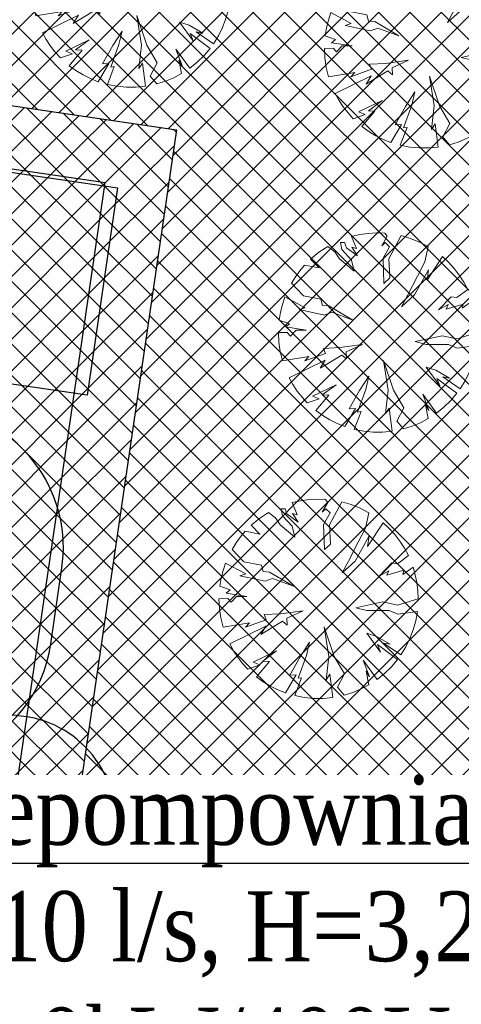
# Model space of a CAD drawing. Header units: metres. Extents: x 5484066 to 5586315, y 5680530 to 5718493.
# Tile 61 of 110: x 5516090.36 to 5516096.69, y 5683287.27 to 5683301.36. Entities that reach past the tile are written whole.
import ezdxf
from ezdxf import colors
from ezdxf.entities.mleader import LeaderData, LeaderLine
from ezdxf.math import Vec2, Vec3

# ---------------------------------------------------------------- set-up
doc = ezdxf.new("R2010")
doc.units = ezdxf.units.M
doc.linetypes.add('01-SIM Weglinie-PZT-PTW_06-10-2025$0$CENTER', pattern=[2, 1.25, -0.25, 0.25, -0.25])
for name, color, linetype in [('01-SIM Weglinie-PZT-PTW_06-10-2025$0$A-Granica', 94, '01-SIM Weglinie-PZT-PTW_06-10-2025$0$CENTER'), ('01-SIM Weglinie-PZT-PTW_06-10-2025$0$A-Nawierzchnie', 41, 'Continuous'), ('01-SIM Weglinie-PZT-PTW_06-10-2025$0$A-Plac-Zabaw', 81, 'Continuous'), ('01-SIM Weglinie-PZT-PTW_06-10-2025$0$A-Zieleń-Wysoka', 60, 'Continuous'), ('_xref', 7, 'Continuous')]:
    doc.layers.add(name, color=color, linetype=linetype)
doc.layers.add('01-SIM Weglinie-PZT-PTW_06-10-2025$0$A-Rekraacja', color=71, linetype='Continuous', lineweight=35)
doc.layers.add('RR_opis', color=7, linetype='Continuous', lineweight=0)
doc.styles.add('Garamond', font='GARA.TTF', dxfattribs={"height": 1})
doc.linetypes.add('01-SIM Weglinie-PZT-PTW_06-10-2025$0$FENCELINE2', pattern='A,0.25,-0.1,[132,ltypeshp.shx,S=0.1,R=0,X=-0.1,Y=0],-0.1,1', length=1.45)
pattern_1 = [(45, (0, 0), (-0.224506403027, 0.224506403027), []), (135, (0, 0), (-0.224506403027, -0.224506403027), [])]

# ---------------------------------------------------------------- blocks, each defined once
blk = doc.blocks.new('_None')
blk = doc.blocks.new('01-SIM Weglinie-PZT-PTW_06-10-2025$0$Drzewo-2')
at = {"layer": '01-SIM Weglinie-PZT-PTW_06-10-2025$0$A-Zieleń-Wysoka', "linetype": 'Continuous', "lineweight": 13}
for p, q in [((-0.394, 1.417, 20.48), (-0.277, 1.443, 20.48)), ((-0.325, 1.243, 20.48), (-0.394, 1.417, 20.48)), ((-0.277, 1.443, 20.48), (-0.158, 1.46, 20.48)), ((-0.158, 1.46, 20.48), (-0.038, 1.467, 20.48)), ((-0.038, 1.467, 20.48), (0.082, 1.463, 20.48)), ((0.114, 1.42, 20.48), (0.036, 1.282, 20.48)), ((0.082, 1.463, 20.48), (0.114, 1.42, 20.48)), ((0.14, 1.098, 20.48), (0.313, 1.428, 20.48)), ((0.313, 1.428, 20.48), (0.448, 1.389, 20.48)), ((-0.863, 1.19, 20.48), (-0.735, 1.274, 20.48)), ((-0.735, 1.274, 20.48), (-0.634, 1.197, 20.48)), ((-0.555, 1.328, 20.48), (-0.496, 1.328, 20.48)), ((-0.535, 1.229, 20.48), (-0.555, 1.328, 20.48)), ((-0.496, 1.328, 20.48), (-0.47, 1.256, 20.48)), ((0.036, 1.282, 20.48), (0.088, 1.328, 20.48)), ((0.147, 1.269, 20.48), (0.055, 1.105, 20.48)), ((0.088, 1.328, 20.48), (0.147, 1.269, 20.48)), ((0.448, 1.389, 20.48), (0.579, 1.336, 20.48)), ((0.579, 1.336, 20.48), (0.703, 1.271, 20.48)), ((0.703, 1.271, 20.48), (0.652, 1.052, 20.48)), ((-0.982, 1.092, 20.48), (-0.863, 1.19, 20.48)), ((-0.634, 1.197, 20.48), (-0.568, 1.098, 20.48)), ((-0.397, 1.079, 20.48), (-0.535, 1.229, 20.48)), ((-0.47, 1.256, 20.48), (-0.312, 1.138, 20.48)), ((-0.391, 1.262, 20.48), (-0.325, 1.243, 20.48)), ((-0.312, 1.138, 20.48), (-0.391, 1.262, 20.48)), ((0.685, 0.79, 20.48), (0.905, 1.128, 20.48)), ((0.905, 1.128, 20.48), (0.993, 1.047, 20.48)), ((-1.137, 0.925, 20.48), (-1.067, 1.007, 20.48)), ((-1.067, 1.007, 20.48), (-0.857, 0.967, 20.48)), ((-0.857, 0.967, 20.48), (-0.982, 1.092, 20.48)), ((-0.568, 1.098, 20.48), (-0.358, 0.921, 20.48)), ((-0.358, 0.921, 20.48), (-0.397, 1.079, 20.48)), ((0.055, 1.105, 20.48), (0.068, 0.744, 20.48)), ((0.154, 0.823, 20.48), (0.14, 1.098, 20.48)), ((0.652, 1.052, 20.48), (0.547, 0.849, 20.48)), ((0.993, 1.047, 20.48), (1.074, 0.959, 20.48)), ((-1.2, 0.839, 20.48), (-1.137, 0.925, 20.48)), ((0.547, 0.849, 20.48), (0.409, 0.58, 20.48)), ((0.508, 0.58, 20.48), (0.705, 0.941, 20.48)), ((0.705, 0.941, 20.48), (0.685, 0.79, 20.48)), ((1.074, 0.959, 20.48), (1.147, 0.864, 20.48)), ((1.147, 0.864, 20.48), (1.212, 0.764, 20.48)), ((-1.257, 0.748, 20.48), (-1.2, 0.839, 20.48)), ((-1.086, 0.567, 20.48), (-1.257, 0.748, 20.48)), ((0.068, 0.744, 20.48), (0.154, 0.823, 20.48)), ((1.212, 0.764, 20.48), (1.268, 0.658, 20.48)), ((-0.837, 0.521, 20.48), (-1.086, 0.567, 20.48)), ((0.318, 0.41, 20.48), (0.508, 0.58, 20.48)), ((0.409, 0.58, 20.48), (0.318, 0.41, 20.48)), ((1.268, 0.658, 20.48), (1.111, 0.541, 20.48)), ((-1.414, 0.333, 20.48), (-1.386, 0.444, 20.48)), ((-1.386, 0.444, 20.48), (-1.35, 0.552, 20.48)), ((-1.35, 0.552, 20.48), (-1.06, 0.396, 20.48)), ((-0.811, 0.429, 20.48), (-0.837, 0.521, 20.48)), ((-0.719, 0.423, 20.48), (-0.811, 0.429, 20.48)), ((1.033, 0.554, 20.48), (0.849, 0.364, 20.48)), ((0.849, 0.364, 20.48), (0.987, 0.442, 20.48)), ((0.96, 0.377, 20.48), (1.203, 0.449, 20.48)), ((0.987, 0.442, 20.48), (0.96, 0.377, 20.48)), ((1.111, 0.541, 20.48), (1.033, 0.554, 20.48)), ((1.19, 0.39, 20.48), (1.335, 0.495, 20.48)), ((1.203, 0.449, 20.48), (1.19, 0.39, 20.48)), ((1.335, 0.495, 20.48), (1.367, 0.384, 20.48)), ((-1.433, 0.22, 20.48), (-1.414, 0.333, 20.48)), ((-1.06, 0.396, 20.48), (-1.145, 0.37, 20.48)), ((-1.145, 0.37, 20.48), (-0.784, 0.291, 20.48)), ((-0.784, 0.291, 20.48), (-0.679, 0.331, 20.48)), ((-0.378, 0.219, 20.48), (-0.719, 0.423, 20.48)), ((-0.679, 0.331, 20.48), (-0.378, 0.219, 20.48)), ((1.367, 0.384, 20.48), (1.39, 0.271, 20.48)), ((-1.283, 0.167, 20.48), (-1.433, 0.22, 20.48)), ((-1.342, 0.121, 20.48), (-1.283, 0.167, 20.48)), ((1.39, 0.271, 20.48), (1.404, 0.156, 20.48)), ((1.404, 0.156, 20.48), (1.409, 0.04, 20.48)), ((-1.444, 0.04, 20.48), (-1.316, 0.042, 20.48)), ((-1.438, -0.097, 20.48), (-1.444, 0.04, 20.48)), ((-1.047, 0.075, 20.48), (-1.342, 0.121, 20.48)), ((-1.316, 0.042, 20.48), (-1.27, -0.01, 20.48)), ((-1.27, -0.01, 20.48), (-1.191, 0.075, 20.48)), ((-1.191, 0.075, 20.48), (-1.047, 0.075, 20.48)), ((1.409, 0.04, 20.48), (1.111, -0.05, 20.48)), ((-1.418, -0.232, 20.48), (-1.438, -0.097, 20.48)), ((-0.238, -0.13, 20.48), (-0.562, -0.175, 20.48)), ((-0.473, -0.236, 20.48), (-0.238, -0.13, 20.48)), ((0.901, -0.004, 20.48), (0.514, -0.089, 20.48)), ((0.514, -0.089, 20.48), (0.672, -0.128, 20.48)), ((0.672, -0.128, 20.48), (0.993, -0.128, 20.48)), ((1.111, -0.05, 20.48), (0.901, -0.004, 20.48)), ((0.993, -0.128, 20.48), (1.118, -0.181, 20.48)), ((-1.386, -0.365, 20.48), (-1.418, -0.232, 20.48)), ((-0.769, -0.259, 20.48), (-1.065, -0.365, 20.48)), ((-0.847, -0.471, 20.48), (-0.534, -0.281, 20.48)), ((-0.562, -0.175, 20.48), (-0.797, -0.186, 20.48)), ((-0.797, -0.186, 20.48), (-0.769, -0.259, 20.48)), ((-0.534, -0.281, 20.48), (-0.467, -0.337, 20.48)), ((-0.467, -0.337, 20.48), (-0.473, -0.236, 20.48)), ((1.118, -0.181, 20.48), (1.397, -0.143, 20.48)), ((1.374, -0.275, 20.48), (1.338, -0.404, 20.48)), ((1.397, -0.143, 20.48), (1.374, -0.275, 20.48)), ((-1.009, -0.303, 20.48), (-1.386, -0.365, 20.48)), ((-1.29, -0.606, 20.48), (-0.774, -0.354, 20.48)), ((-1.065, -0.365, 20.48), (-1.009, -0.303, 20.48)), ((-0.774, -0.354, 20.48), (-0.847, -0.471, 20.48)), ((0.064, -0.359, 20.48), (0.131, -0.784, 20.48)), ((0.204, -0.784, 20.48), (0.064, -0.359, 20.48)), ((1.338, -0.404, 20.48), (1.291, -0.529, 20.48)), ((0.673, -0.454, 20.48), (0.869, -0.723, 20.48)), ((0.813, -0.499, 20.48), (0.673, -0.454, 20.48)), ((1.008, -0.611, 20.48), (0.813, -0.499, 20.48)), ((1.291, -0.529, 20.48), (1.232, -0.649, 20.48)), ((-1.235, -0.703, 20.48), (-1.29, -0.606, 20.48)), ((-1.174, -0.796, 20.48), (-1.235, -0.703, 20.48)), ((-0.148, -0.583, 20.48), (-0.283, -0.79, 20.48)), ((-0.193, -0.773, 20.48), (-0.148, -0.583, 20.48)), ((0.869, -0.723, 20.48), (0.824, -0.616, 20.48)), ((0.824, -0.616, 20.48), (1.114, -0.829, 20.48)), ((0.913, -0.594, 20.48), (1.008, -0.611, 20.48)), ((1.162, -0.763, 20.48), (0.913, -0.594, 20.48)), ((1.232, -0.649, 20.48), (1.162, -0.763, 20.48)), ((-1.105, -0.884, 20.48), (-1.174, -0.796, 20.48)), ((-0.618, -0.706, 20.48), (-0.953, -0.868, 20.48)), ((-0.814, -0.851, 20.48), (-0.618, -0.706, 20.48)), ((-0.283, -0.79, 20.48), (-0.428, -1.052, 20.48)), ((-0.311, -1.097, 20.48), (-0.193, -0.773, 20.48)), ((0.131, -0.784, 20.48), (0.092, -1.119, 20.48)), ((0.355, -1.036, 20.48), (0.204, -0.784, 20.48)), ((0.623, -0.84, 20.48), (0.712, -1.075, 20.48)), ((0.822, -1.113, 20.48), (0.623, -0.84, 20.48)), ((1.114, -0.829, 20.48), (1.026, -0.933, 20.48)), ((-1.029, -0.966, 20.48), (-1.105, -0.884, 20.48)), ((-0.858, -0.907, 20.48), (-1.029, -0.966, 20.48)), ((-0.953, -0.868, 20.48), (-0.858, -0.907, 20.48)), ((-0.905, -1.077, 20.48), (-0.719, -0.857, 20.48)), ((-0.719, -0.857, 20.48), (-0.814, -0.851, 20.48)), ((1.026, -0.933, 20.48), (0.928, -1.028, 20.48)), ((-0.809, -1.147, 20.48), (-0.905, -1.077, 20.48)), ((-0.339, -1.047, 20.48), (-0.49, -1.306, 20.48)), ((-0.428, -1.052, 20.48), (-0.339, -1.047, 20.48)), ((-0.356, -1.346, 20.48), (-0.26, -1.091, 20.48)), ((-0.26, -1.091, 20.48), (-0.311, -1.097, 20.48)), ((0.092, -1.119, 20.48), (0.142, -1.041, 20.48)), ((0.142, -1.041, 20.48), (0.186, -1.372, 20.48)), ((0.254, -1.226, 20.48), (0.355, -1.036, 20.48)), ((0.662, -0.996, 20.48), (0.704, -1.191, 20.48)), ((0.712, -1.075, 20.48), (0.662, -0.996, 20.48)), ((0.928, -1.028, 20.48), (0.822, -1.113, 20.48)), ((-0.707, -1.209, 20.48), (-0.809, -1.147, 20.48)), ((-0.601, -1.262, 20.48), (-0.707, -1.209, 20.48)), ((-0.49, -1.306, 20.48), (-0.601, -1.262, 20.48)), ((0.348, -1.339, 20.48), (0.254, -1.226, 20.48)), ((0.59, -1.251, 20.48), (0.471, -1.3, 20.48)), ((0.704, -1.191, 20.48), (0.59, -1.251, 20.48)), ((-0.222, -1.372, 20.48), (-0.356, -1.346, 20.48)), ((-0.086, -1.385, 20.48), (-0.222, -1.372, 20.48)), ((0.05, -1.385, 20.48), (-0.086, -1.385, 20.48)), ((0.186, -1.372, 20.48), (0.05, -1.385, 20.48)), ((0.471, -1.3, 20.48), (0.348, -1.339, 20.48))]:
    blk.add_line(p, q, dxfattribs=at)
blk = doc.blocks.new('01-SIM Weglinie-PZT-PTW_06-10-2025')
at = {"layer": '01-SIM Weglinie-PZT-PTW_06-10-2025$0$A-Nawierzchnie', "linetype": 'ByBlock', "transparency": 33554508}
h = blk.add_hatch(dxfattribs=at)
h.set_pattern_fill('ANSI37', color=9, scale=0.1, style=0)
h.set_pattern_definition([(45, (615.27432, 129.31925), (-0.224506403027, 0.224506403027), []), (135, (615.27432, 129.31925), (-0.224506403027, -0.224506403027), [])])
h.paths.add_polyline_path([(5516099.664, 5683319.51), (5516093.181, 5683320.492, 0.024008), (5516090.889, 5683320.728), (5516071.667, 5683321.776, -0.024847), (5516069.296, 5683322.023), (5516062.303, 5683323.109, -0.363827), (5516061.033, 5683324.559), (5516063.231, 5683324.231), (5516064.491, 5683332.647), (5516062.295, 5683332.975), (5516065.443, 5683353.379, 0.414214), (5516062.934, 5683356.801), (5516050.09, 5683358.776, 0.414195), (5516046.669, 5683356.267), (5516042.257, 5683327.599, 0.414232), (5516044.766, 5683324.178), (5516053.344, 5683322.858, -0.020079), (5516053.58, 5683322.812), (5516052.669, 5683316.936), (5516054.151, 5683316.706), (5516053.921, 5683315.224), (5516046.954, 5683316.304), (5516046.534, 5683313.591), (5516044.962, 5683313.835), (5516043.962, 5683307.382), (5516045.533, 5683307.139), (5516044.093, 5683297.855), (5516044.241, 5683297.832), (5516044.011, 5683296.349), (5516069.872, 5683292.338), (5516070.102, 5683293.821), (5516070.25, 5683293.798), (5516071.69, 5683303.082), (5516073.261, 5683302.838), (5516074.262, 5683309.291), (5516072.691, 5683309.535), (5516073.112, 5683312.247), (5516066.145, 5683313.328), (5516066.375, 5683314.81), (5516068.141, 5683314.536), (5516068.713, 5683314.453), (5516069.444, 5683314.362), (5516070.422, 5683314.267), (5516071.256, 5683314.211), (5516075.586, 5683313.975), (5516074.85, 5683300.465), (5516082.257, 5683299.38), (5516080.797, 5683289.416), (5516090.875, 5683287.94), (5516092.61, 5683299.784), (5516076.426, 5683302.154), (5516076.853, 5683309.98), (5516087.949, 5683309.371), (5516088.305, 5683315.861), (5516090.617, 5683315.735, -0.024008), (5516092.431, 5683315.549), (5516098.599, 5683314.614), (5516098.319, 5683313.307), (5516091.994, 5683314.283), (5516090.391, 5683303.903), (5516099.094, 5683302.561), (5516096.497, 5683285.747), (5516069.795, 5683289.868), (5516048.343, 5683290.099), (5516034.966, 5683291.964), (5516037.043, 5683305.716), (5516039.999, 5683324.309), (5516043.122, 5683343.076), (5516045.797, 5683360.442), (5516068.333, 5683356.976), (5516067.98, 5683322.477), (5516099.93, 5683320.736)])
h = blk.add_hatch(dxfattribs=at)
h.set_pattern_fill('ANSI37', color=8, scale=0.1, style=0)
h.set_pattern_definition(pattern_1)
h.paths.add_polyline_path([(5516083.094, 5683300.268), (5516082.402, 5683300.37), (5516082.532, 5683301.26), (5516092.61, 5683299.784), (5516090.875, 5683287.94), (5516080.797, 5683289.416), (5516082.257, 5683299.38), (5516083.147, 5683299.25), (5516081.818, 5683290.177), (5516090.115, 5683288.961), (5516091.589, 5683299.024)])
h = blk.add_hatch(dxfattribs=at)
h.set_pattern_fill('ANSI37', scale=0.1, style=0)
h.set_pattern_definition(pattern_1)
h.paths.add_polyline_path([(5516082.257, 5683299.38), (5516082.402, 5683300.37), (5516091.589, 5683299.024), (5516090.115, 5683288.961), (5516081.818, 5683290.177), (5516083.147, 5683299.25)])
at = {"layer": '01-SIM Weglinie-PZT-PTW_06-10-2025$0$A-Granica', "lineweight": 13, "ltscale": 2}
blk.add_lwpolyline([(5516043.122, 5683343.076, 0.2, 0.2, 0), (5516045.797, 5683360.442, 0.2, 0.2, 0), (5516068.333, 5683356.976, 0.2, 0.2, 0), (5516067.98, 5683322.477, 0.2, 0.2, 0), (5516099.93, 5683320.736, 0.2, 0.2, 0), (5516098.319, 5683313.307, 0.2, 0.2, 0), (5516091.994, 5683314.283, 0.2, 0.2, 0), (5516090.391, 5683303.903, 0.2, 0.2, 0), (5516099.094, 5683302.561, 0.2, 0.2, 0), (5516096.497, 5683285.747, 0.2, 0.2, 0), (5516069.795, 5683289.868, 0.2, 0.2, 0), (5516048.343, 5683290.099, 0.2, 0.2, 0), (5516034.966, 5683291.964, 0.2, 0.2, 0), (5516037.043, 5683305.716, 0.2, 0.2, 0), (5516039.999, 5683324.309, 0.2, 0.2, 0)], format="xyseb", close=True, dxfattribs=at)
at = {"layer": '01-SIM Weglinie-PZT-PTW_06-10-2025$0$A-Plac-Zabaw', "linetype": 'ByBlock'}
blk.add_lwpolyline([(5516082.532, 5683301.26), (5516092.61, 5683299.784), (5516090.875, 5683287.94), (5516080.797, 5683289.416)], close=True, dxfattribs=at)
blk.add_lwpolyline([(5516083.094, 5683300.268), (5516082.402, 5683300.37), (5516082.532, 5683301.26), (5516092.61, 5683299.784), (5516092.61, 5683299.784), (5516090.875, 5683287.94), (5516080.797, 5683289.416), (5516082.257, 5683299.38), (5516083.147, 5683299.25), (5516081.818, 5683290.177), (5516090.115, 5683288.961), (5516091.589, 5683299.024), (5516083.094, 5683300.268)], dxfattribs=at)
at = {"layer": '01-SIM Weglinie-PZT-PTW_06-10-2025$0$A-Plac-Zabaw'}
blk.add_lwpolyline([(5516085.826, 5683299.823), (5516091.763, 5683298.953), (5516091.328, 5683295.985), (5516085.391, 5683296.855)], close=True, dxfattribs=at)
at = {"layer": '01-SIM Weglinie-PZT-PTW_06-10-2025$0$A-Plac-Zabaw', "ltscale": 0.1}
for points in [[(5516087.388, 5683296.344), (5516086.365, 5683295.938, 0.267949), (5516085.125, 5683294.369), (5516084.965, 5683293.28, 0.267949), (5516085.704, 5683291.422), (5516086.567, 5683290.739, 0.267949), (5516088.546, 5683290.449), (5516089.568, 5683290.856, 0.267949), (5516090.809, 5683292.424), (5516090.968, 5683293.513, 0.267949), (5516090.23, 5683295.372), (5516089.367, 5683296.054, 0.267949)], [(5516089.327, 5683287.584), (5516089.882, 5683287.503, 0.414214), (5516091.583, 5683288.77), (5516091.717, 5683289.682, 0.434465), (5516090.348, 5683291.395, 0.280917), (5516088.893, 5683290.824), (5516088.232, 5683290.921, 0.414214), (5516086.53, 5683289.654), (5516086.515, 5683289.55, 0.414214), (5516087.782, 5683287.849), (5516088.805, 5683287.699, 0.089826)]]:
    blk.add_lwpolyline(points, format="xyb", close=True, dxfattribs=at)
at = {"layer": '01-SIM Weglinie-PZT-PTW_06-10-2025$0$A-Rekraacja', "color": 250, "linetype": '01-SIM Weglinie-PZT-PTW_06-10-2025$0$FENCELINE2', "lineweight": 25, "ltscale": 2}
blk.add_lwpolyline([(5516082.402, 5683300.37), (5516082.532, 5683301.26), (5516092.61, 5683299.784), (5516090.875, 5683287.94), (5516080.797, 5683289.416), (5516082.257, 5683299.38)], dxfattribs=at)
at = {"layer": '01-SIM Weglinie-PZT-PTW_06-10-2025$0$A-Zieleń-Wysoka', "linetype": 'ByBlock'}
for p in [(5516091.979, 5683301.778, -20.48), (5516096.171, 5683300.908, -20.48), (5516095.512, 5683296.84, -20.48), (5516094.662, 5683293.03, -20.48), (5516094.015, 5683288.982, -20.48)]:
    blk.add_blockref('01-SIM Weglinie-PZT-PTW_06-10-2025$0$Drzewo-2', p, dxfattribs=at)

msp = doc.modelspace()

# ---------------------------------------------------------------- block references
at = {"layer": '_xref'}
msp.add_blockref('01-SIM Weglinie-PZT-PTW_06-10-2025', (0, 0), dxfattribs=at)

# ---------------------------------------------------------------- next in the draw order: leaders
at = {"layer": 'RR_opis'}
ml = msp.add_multileader_mtext('Standard', dxfattribs=at)
ml.set_content('przepompownia wód opadowych\\PQ=10 l/s, H=3,2m\\P\\C1;2x3,0kW/400V', color=256, style='Garamond')
ml.set_leader_properties()
ml.set_arrow_properties(name='NONE')
ml.build(insert=Vec2(0, 0))
ml.multileader.update_dxf_attribs({"text_left_attachment_type": 6, "text_right_attachment_type": 6, "dogleg_length": 0.1})
ctx = ml.context
ctx.base_point, ctx.char_height, ctx.landing_gap_size, ctx.plane_origin = Vec3(5516088.204, 5683289.285), 1, 0.1, Vec3(-1103257.345, 54698.082)
ctx.left_attachment, ctx.right_attachment = 6, 6
notes = []
notes.append((ctx, [(0, (1, 1, 0), (5516088.104, 5683289.285), (1, 0), 0.1, [(0, [(5516083.647, 5683303.217)], 0, [])])]))
ctx.mtext.insert = Vec3(5516088.304, 5683290.55)
ctx.mtext.has_bg_fill, ctx.mtext.bg_color, ctx.mtext.bg_scale_factor, ctx.mtext.bg_transparency, ctx.mtext.use_window_bg_color = 1, -1027028792, 1, 0, 1
for ctx, leaders in notes:
    for number, flags, end, landing, length, lines in leaders:
        leader = LeaderData()
        leader.index, (leader.has_last_leader_line, leader.has_dogleg_vector, leader.attachment_direction) = number, flags
        leader.last_leader_point, leader.dogleg_vector, leader.dogleg_length = Vec3(end), Vec3(landing), length
        for number, points, colour, breaks in lines:
            line = LeaderLine()
            line.index, line.vertices, line.color, line.breaks = number, Vec3.list(points), colors.encode_raw_color(colour), breaks
            leader.lines.append(line)
        ctx.leaders.append(leader)

doc.saveas('drawing.dxf')
